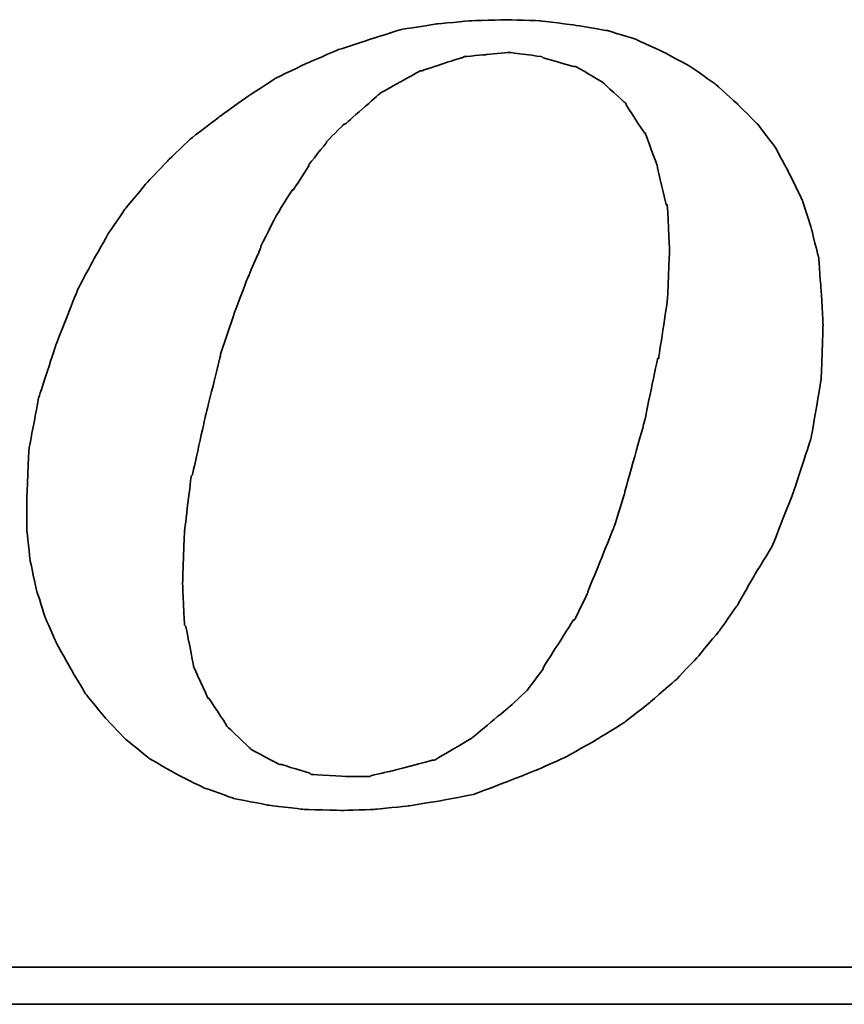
# Model space of a CAD drawing. Header units: millimetres. Extents: x 392 to 686, y 99 to 222.
# Tile 45 of 51: x 625.61 to 630.34, y 130.03 to 135.69. Entities that reach past the tile are written whole.
import ezdxf

# ---------------------------------------------------------------- set-up
doc = ezdxf.new("R2010")
doc.units = ezdxf.units.MM
doc.layers.add('DIM', color=4, linetype='Continuous')
doc.layers.add('layer 1', color=7, linetype='Continuous')

# ---------------------------------------------------------------- blocks, each defined once
blk = doc.blocks.new('TBI MOTION logo(完整正式版)')
at = {"layer": 'layer 1', "color": 22, "lineweight": 35}
for points, knots in [([(35.79625, -6.98375), (35.79625, -6.98375), (36.23125, -7.43875), (36.23125, -7.43875), (36.23125, -7.43875), (36.23125, -7.43875), (36.75625, -7.87125), (36.75625, -7.87125), (36.75625, -7.87125), (36.75625, -7.87125), (37.33125, -8.20375), (37.33125, -8.20375), (37.33125, -8.20375), (37.33125, -8.20375), (37.95625, -8.51875), (37.95625, -8.51875), (37.95625, -8.51875), (37.95625, -8.51875), (38.62625, -8.75875), (38.62625, -8.75875), (38.62625, -8.75875), (38.62625, -8.75875), (39.37125, -8.90375), (39.37125, -8.90375), (39.37125, -8.90375), (39.37125, -8.90375), (40.14125, -8.99875), (40.14125, -8.99875), (40.14125, -8.99875), (40.14125, -8.99875), (41.02625, -9.02375), (41.02625, -9.02375), (41.02625, -9.02375), (41.02625, -9.02375), (41.74625, -8.99875), (41.74625, -8.99875), (41.74625, -8.99875), (41.74625, -8.99875), (42.46625, -8.92375), (42.46625, -8.92375), (42.46625, -8.92375), (42.46625, -8.92375), (43.21125, -8.80625), (43.21125, -8.80625), (43.21125, -8.80625), (43.21125, -8.80625), (43.93125, -8.66375), (43.93125, -8.66375), (43.93125, -8.66375), (43.93125, -8.66375), (44.62625, -8.39875), (44.62625, -8.39875), (44.62625, -8.39875), (44.62625, -8.39875), (45.29625, -8.13375), (45.29625, -8.13375), (45.29625, -8.13375), (45.29625, -8.13375), (45.94625, -7.84375), (45.94625, -7.84375), (45.94625, -7.84375), (45.94625, -7.84375), (46.61625, -7.46375), (46.61625, -7.46375), (46.61625, -7.46375), (46.61625, -7.46375), (47.24125, -7.07875), (47.24125, -7.07875), (47.24125, -7.07875), (47.24125, -7.07875), (47.81625, -6.62375), (47.81625, -6.62375), (47.81625, -6.62375), (47.81625, -6.62375), (48.36875, -6.14375), (48.36875, -6.14375), (48.36875, -6.14375), (48.36875, -6.14375), (48.84625, -5.64125), (48.84625, -5.64125), (48.84625, -5.64125), (48.84625, -5.64125), (49.32625, -5.06375), (49.32625, -5.06375), (49.32625, -5.06375), (49.32625, -5.06375), (49.71125, -4.51374), (49.71125, -4.51374), (49.71125, -4.51374), (49.71125, -4.51374), (50.09625, -3.83874), (50.09625, -3.83874), (50.09625, -3.83874), (50.09625, -3.83874), (50.48125, -3.21374), (50.48125, -3.21374), (50.48125, -3.21374), (50.48125, -3.21374), (50.96125, -1.99125), (50.96125, -1.99125), (50.96125, -1.99125), (50.96125, -1.99125), (51.34375, -0.81875), (51.34375, -0.81875), (51.34375, -0.81875), (51.34375, -0.81875), (51.56125, 0.45624), (51.56125, 0.45624), (51.56125, 0.45624), (51.56125, 0.45624), (51.60625, 1.67624), (51.60625, 1.67624), (51.60625, 1.67624), (51.60625, 1.67624), (51.56125, 2.44625), (51.56125, 2.44625), (51.56125, 2.44625), (51.56125, 2.44625), (51.51125, 3.14125), (51.51125, 3.14125), (51.51125, 3.14125), (51.51125, 3.14125), (51.34375, 3.81125), (51.34375, 3.81125), (51.34375, 3.81125), (51.34375, 3.81125), (51.15125, 4.41125), (51.15125, 4.41125), (51.15125, 4.41125), (51.15125, 4.41125), (50.86125, 5.01125), (50.86125, 5.01125), (50.86125, 5.01125), (50.86125, 5.01125), (50.55125, 5.58875), (50.55125, 5.58875), (50.55125, 5.58875), (50.55125, 5.58875), (50.16625, 6.09125), (50.16625, 6.09125), (50.16625, 6.09125), (50.16625, 6.09125), (49.71125, 6.54875), (49.71125, 6.54875), (49.71125, 6.54875), (49.71125, 6.54875), (49.23125, 6.98125), (49.23125, 6.98125), (49.23125, 6.98125), (49.23125, 6.98125), (48.67875, 7.36625), (48.67875, 7.36625), (48.67875, 7.36625), (48.67875, 7.36625), (48.10375, 7.67625), (48.10375, 7.67625), (48.10375, 7.67625), (48.10375, 7.67625), (47.48125, 7.96375), (47.48125, 7.96375), (47.48125, 7.96375), (47.48125, 7.96375), (46.85625, 8.15625), (46.85625, 8.15625), (46.85625, 8.15625), (46.85625, 8.15625), (46.13625, 8.27624), (46.13625, 8.27624), (46.13625, 8.27624), (46.13625, 8.27624), (45.39125, 8.37125), (45.39125, 8.37125), (45.39125, 8.37125), (45.39125, 8.37125), (44.62625, 8.39624), (44.62625, 8.39624), (44.62625, 8.39624), (44.62625, 8.39624), (43.83625, 8.37125), (43.83625, 8.37125), (43.83625, 8.37125), (43.83625, 8.37125), (43.09125, 8.30125), (43.09125, 8.30125), (43.09125, 8.30125), (43.09125, 8.30125), (42.32125, 8.18125), (42.32125, 8.18125), (42.32125, 8.18125), (42.32125, 8.18125), (41.62875, 7.96375), (41.62875, 7.96375), (41.62875, 7.96375), (41.62875, 7.96375), (40.90625, 7.72625), (40.90625, 7.72625), (40.90625, 7.72625), (40.90625, 7.72625), (40.23624, 7.43625), (40.23624, 7.43625), (40.23624, 7.43625), (40.23624, 7.43625), (39.54124, 7.10125), (39.54124, 7.10125), (39.54124, 7.10125), (39.54124, 7.10125), (38.91625, 6.69125), (38.91625, 6.69125), (38.91625, 6.69125), (38.91625, 6.69125), (38.31625, 6.26125), (38.31625, 6.26125), (38.31625, 6.26125), (38.31625, 6.26125), (37.69125, 5.78125), (37.69125, 5.78125), (37.69125, 5.78125), (37.69125, 5.78125), (37.18625, 5.30125), (37.18625, 5.30125), (37.18625, 5.30125), (37.18625, 5.30125), (36.70625, 4.79624), (36.70625, 4.79624), (36.70625, 4.79624), (36.70625, 4.79624), (36.23125, 4.22125), (36.23125, 4.22125), (36.23125, 4.22125), (36.23125, 4.22125), (35.87124, 3.69375), (35.87124, 3.69375), (35.87124, 3.69375), (35.87124, 3.69375), (35.53125, 3.09125), (35.53125, 3.09125), (35.53125, 3.09125), (35.53125, 3.09125), (35.19875, 2.47125), (35.19875, 2.47125), (35.19875, 2.47125), (35.19875, 2.47125), (34.71625, 1.24625), (34.71625, 1.24625), (34.71625, 1.24625), (34.71625, 1.24625), (34.33125, 0.06874), (34.33125, 0.06874), (34.33125, 0.06874), (34.33125, 0.06874), (34.11625, -1.07875), (34.11625, -1.07875), (34.11625, -1.07875), (34.11625, -1.07875), (34.07125, -2.15875), (34.07125, -2.15875), (34.07125, -2.15875), (34.07125, -2.15875), (34.07125, -2.85375), (34.07125, -2.85375), (34.07125, -2.85375), (34.07125, -2.85375), (34.14125, -3.50375), (34.14125, -3.50375), (34.14125, -3.50375), (34.14125, -3.50375), (34.28625, -4.17375), (34.28625, -4.17375), (34.28625, -4.17375), (34.28625, -4.17375), (34.47625, -4.77624), (34.47625, -4.77624), (34.47625, -4.77624), (34.47625, -4.77624), (34.71625, -5.32625), (34.71625, -5.32625), (34.71625, -5.32625), (34.71625, -5.32625), (35.05375, -5.92875), (35.05375, -5.92875), (35.05375, -5.92875), (35.05375, -5.92875), (35.36375, -6.45375), (35.36375, -6.45375), (35.36375, -6.45375), (35.36375, -6.45375), (35.79625, -6.98375), (35.79625, -6.98375)], [0, 0, 0, 0, 0.01388889, 0.01388889, 0.01388889, 0.0138889, 0.02777778, 0.02777778, 0.02777778, 0.02777779, 0.04166667, 0.04166667, 0.04166667, 0.04166668, 0.05555556, 0.05555556, 0.05555556, 0.05555557, 0.06944444, 0.06944444, 0.06944444, 0.06944445, 0.08333333, 0.08333333, 0.08333333, 0.08333334, 0.09722222, 0.09722222, 0.09722222, 0.09722223, 0.11111111, 0.11111111, 0.11111111, 0.11111112, 0.125, 0.125, 0.125, 0.12500001, 0.13888889, 0.13888889, 0.13888889, 0.1388889, 0.15277778, 0.15277778, 0.15277778, 0.15277779, 0.16666667, 0.16666667, 0.16666667, 0.16666668, 0.18055556, 0.18055556, 0.18055556, 0.18055557, 0.19444444, 0.19444444, 0.19444444, 0.19444445, 0.20833333, 0.20833333, 0.20833333, 0.20833334, 0.22222222, 0.22222222, 0.22222222, 0.22222223, 0.23611111, 0.23611111, 0.23611111, 0.23611112, 0.25, 0.25, 0.25, 0.25000001, 0.26388889, 0.26388889, 0.26388889, 0.2638889, 0.27777778, 0.27777778, 0.27777778, 0.27777779, 0.29166667, 0.29166667, 0.29166667, 0.29166668, 0.30555556, 0.30555556, 0.30555556, 0.30555557, 0.31944444, 0.31944444, 0.31944444, 0.31944445, 0.33333333, 0.33333333, 0.33333333, 0.33333334, 0.34722222, 0.34722222, 0.34722222, 0.34722223, 0.36111111, 0.36111111, 0.36111111, 0.36111112, 0.375, 0.375, 0.375, 0.37500001, 0.38888889, 0.38888889, 0.38888889, 0.3888889, 0.40277778, 0.40277778, 0.40277778, 0.40277779, 0.41666667, 0.41666667, 0.41666667, 0.41666668, 0.43055556, 0.43055556, 0.43055556, 0.43055557, 0.44444444, 0.44444444, 0.44444444, 0.44444445, 0.45833333, 0.45833333, 0.45833333, 0.45833334, 0.47222222, 0.47222222, 0.47222222, 0.47222223, 0.48611111, 0.48611111, 0.48611111, 0.48611112, 0.5, 0.5, 0.5, 0.50000001, 0.51388889, 0.51388889, 0.51388889, 0.5138889, 0.52777778, 0.52777778, 0.52777778, 0.52777779, 0.54166667, 0.54166667, 0.54166667, 0.54166668, 0.55555556, 0.55555556, 0.55555556, 0.55555557, 0.56944444, 0.56944444, 0.56944444, 0.56944445, 0.58333333, 0.58333333, 0.58333333, 0.58333334, 0.59722222, 0.59722222, 0.59722222, 0.59722223, 0.61111111, 0.61111111, 0.61111111, 0.61111112, 0.625, 0.625, 0.625, 0.62500001, 0.63888889, 0.63888889, 0.63888889, 0.6388889, 0.65277778, 0.65277778, 0.65277778, 0.65277779, 0.66666667, 0.66666667, 0.66666667, 0.66666668, 0.68055556, 0.68055556, 0.68055556, 0.68055557, 0.69444444, 0.69444444, 0.69444444, 0.69444445, 0.70833333, 0.70833333, 0.70833333, 0.70833334, 0.72222222, 0.72222222, 0.72222222, 0.72222223, 0.73611111, 0.73611111, 0.73611111, 0.73611112, 0.75, 0.75, 0.75, 0.75000001, 0.76388889, 0.76388889, 0.76388889, 0.7638889, 0.77777778, 0.77777778, 0.77777778, 0.77777779, 0.79166667, 0.79166667, 0.79166667, 0.79166668, 0.80555556, 0.80555556, 0.80555556, 0.80555557, 0.81944444, 0.81944444, 0.81944444, 0.81944445, 0.83333333, 0.83333333, 0.83333333, 0.83333334, 0.84722222, 0.84722222, 0.84722222, 0.84722223, 0.86111111, 0.86111111, 0.86111111, 0.86111112, 0.875, 0.875, 0.875, 0.87500001, 0.88888889, 0.88888889, 0.88888889, 0.8888889, 0.90277778, 0.90277778, 0.90277778, 0.90277779, 0.91666667, 0.91666667, 0.91666667, 0.91666668, 0.93055556, 0.93055556, 0.93055556, 0.93055557, 0.94444444, 0.94444444, 0.94444444, 0.94444445, 0.95833333, 0.95833333, 0.95833333, 0.95833334, 0.97222222, 0.97222222, 0.97222222, 0.97222223, 0.98611111, 0.98611111, 0.98611111, 0.98611112, 1, 1, 1, 1]), ([(38.33875, 1.03124), (38.33875, 1.03124), (38.62625, 1.89625), (38.62625, 1.89625), (38.62625, 1.89625), (38.62625, 1.89625), (38.91625, 2.66375), (38.91625, 2.66375), (38.91625, 2.66375), (38.91625, 2.66375), (39.22625, 3.38125), (39.22625, 3.38125), (39.22625, 3.38125), (39.22625, 3.38125), (39.22625, 3.40624), (39.22625, 3.40624), (39.22625, 3.40624), (39.22625, 3.40624), (39.56124, 4.07624), (39.56124, 4.07624), (39.56124, 4.07624), (39.56124, 4.07624), (39.92125, 4.65125), (39.92125, 4.65125), (39.92125, 4.65125), (39.92125, 4.65125), (39.94625, 4.65125), (39.94625, 4.65125), (39.94625, 4.65125), (39.94625, 4.65125), (40.28125, 5.17875), (40.28125, 5.17875), (40.28125, 5.17875), (40.28125, 5.17875), (40.28125, 5.20375), (40.28125, 5.20375), (40.28125, 5.20375), (40.28125, 5.20375), (40.66875, 5.68625), (40.66875, 5.68625), (40.66875, 5.68625), (40.66875, 5.68625), (40.66875, 5.70625), (40.66875, 5.70625), (40.66875, 5.70625), (40.66875, 5.70625), (41.05124, 6.09125), (41.05124, 6.09125), (41.05124, 6.09125), (41.05124, 6.09125), (41.07625, 6.09125), (41.07625, 6.09125), (41.07625, 6.09125), (41.07625, 6.09125), (41.84125, 6.76625), (41.84125, 6.76625), (41.84125, 6.76625), (41.84125, 6.76625), (41.86625, 6.78625), (41.86625, 6.78625), (41.86625, 6.78625), (41.86625, 6.78625), (42.73125, 7.26624), (42.73125, 7.26624), (42.73125, 7.26624), (42.73125, 7.26624), (42.75625, 7.26624), (42.75625, 7.26624), (42.75625, 7.26624), (42.75625, 7.26624), (43.18625, 7.41125), (43.18625, 7.41125), (43.18625, 7.41125), (43.18625, 7.41125), (43.64125, 7.55625), (43.64125, 7.55625), (43.64125, 7.55625), (43.64125, 7.55625), (43.66625, 7.55625), (43.66625, 7.55625), (43.66625, 7.55625), (43.66625, 7.55625), (43.69125, 7.58124), (43.69125, 7.58124), (43.69125, 7.58124), (43.69125, 7.58124), (44.19125, 7.62625), (44.19125, 7.62625), (44.19125, 7.62625), (44.19125, 7.62625), (44.67125, 7.67625), (44.67125, 7.67625), (44.67125, 7.67625), (44.67125, 7.67625), (44.69625, 7.67625), (44.69625, 7.67625), (44.69625, 7.67625), (44.69625, 7.67625), (45.41875, 7.58124), (45.41875, 7.58124), (45.41875, 7.58124), (45.41875, 7.58124), (45.44125, 7.55625), (45.44125, 7.55625), (45.44125, 7.55625), (45.44125, 7.55625), (46.11125, 7.36625), (46.11125, 7.36625), (46.11125, 7.36625), (46.11125, 7.36625), (46.13625, 7.36625), (46.13625, 7.36625), (46.13625, 7.36625), (46.13625, 7.36625), (46.15875, 7.36625), (46.15875, 7.36625), (46.15875, 7.36625), (46.15875, 7.36625), (46.73625, 7.02624), (46.73625, 7.02624), (46.73625, 7.02624), (46.73625, 7.02624), (46.76125, 7.00624), (46.76125, 7.00624), (46.76125, 7.00624), (46.76125, 7.00624), (47.24125, 6.57124), (47.24125, 6.57124), (47.24125, 6.57124), (47.24125, 6.57124), (47.26625, 6.54875), (47.26625, 6.54875), (47.26625, 6.54875), (47.26625, 6.54875), (47.26625, 6.52375), (47.26625, 6.52375), (47.26625, 6.52375), (47.26625, 6.52375), (47.67375, 5.89875), (47.67375, 5.89875), (47.67375, 5.89875), (47.67375, 5.89875), (47.69625, 5.89875), (47.69625, 5.89875), (47.69625, 5.89875), (47.69625, 5.89875), (47.69625, 5.87625), (47.69625, 5.87625), (47.69625, 5.87625), (47.69625, 5.87625), (47.96125, 5.15625), (47.96125, 5.15625), (47.96125, 5.15625), (47.96125, 5.15625), (47.96125, 5.13125), (47.96125, 5.13125), (47.96125, 5.13125), (47.96125, 5.13125), (48.15125, 4.31875), (48.15125, 4.31875), (48.15125, 4.31875), (48.15125, 4.31875), (48.17625, 4.31875), (48.17625, 4.31875), (48.17625, 4.31875), (48.17625, 4.31875), (48.17625, 4.29125), (48.17625, 4.29125), (48.17625, 4.29125), (48.17625, 4.29125), (48.22625, 3.33125), (48.22625, 3.33125), (48.22625, 3.33125), (48.22625, 3.33125), (48.22625, 3.30875), (48.22625, 3.30875), (48.22625, 3.30875), (48.22625, 3.30875), (48.17625, 2.20624), (48.17625, 2.20624), (48.17625, 2.20624), (48.17625, 2.20624), (48.17625, 2.18124), (48.17625, 2.18124), (48.17625, 2.18124), (48.17625, 2.18124), (47.98375, 0.93624), (47.98375, 0.93624), (47.98375, 0.93624), (47.98375, 0.93624), (47.96125, 0.93624), (47.96125, 0.93624), (47.96125, 0.93624), (47.96125, 0.93624), (47.67375, -0.45874), (47.67375, -0.45874), (47.67375, -0.45874), (47.67375, -0.45874), (47.24125, -1.99125), (47.24125, -1.99125), (47.24125, -1.99125), (47.24125, -1.99125), (47.24125, -2.01874), (47.24125, -2.01874), (47.24125, -2.01874), (47.24125, -2.01874), (47.00125, -2.78375), (47.00125, -2.78375), (47.00125, -2.78375), (47.00125, -2.78375), (46.71125, -3.50375), (46.71125, -3.50375), (46.71125, -3.50375), (46.71125, -3.50375), (46.42625, -4.19875), (46.42625, -4.19875), (46.42625, -4.19875), (46.42625, -4.19875), (46.42625, -4.22375), (46.42625, -4.22375), (46.42625, -4.22375), (46.42625, -4.22375), (46.13625, -4.82374), (46.13625, -4.82374), (46.13625, -4.82374), (46.13625, -4.82374), (46.11125, -4.82374), (46.11125, -4.82374), (46.11125, -4.82374), (46.11125, -4.82374), (45.77625, -5.35125), (45.77625, -5.35125), (45.77625, -5.35125), (45.77625, -5.35125), (45.44125, -5.87875), (45.44125, -5.87875), (45.44125, -5.87875), (45.44125, -5.87875), (45.44125, -5.90375), (45.44125, -5.90375), (45.44125, -5.90375), (45.44125, -5.90375), (45.10625, -6.35875), (45.10625, -6.35875), (45.10625, -6.35875), (45.10625, -6.35875), (45.08125, -6.38375), (45.08125, -6.38375), (45.08125, -6.38375), (45.08125, -6.38375), (44.69625, -6.74375), (44.69625, -6.74375), (44.69625, -6.74375), (44.69625, -6.74375), (43.88375, -7.41625), (43.88375, -7.41625), (43.88375, -7.41625), (43.88375, -7.41625), (43.85625, -7.43875), (43.85625, -7.43875), (43.85625, -7.43875), (43.85625, -7.43875), (43.04125, -7.91875), (43.04125, -7.91875), (43.04125, -7.91875), (43.04125, -7.91875), (43.01625, -7.91875), (43.01625, -7.91875), (43.01625, -7.91875), (43.01625, -7.91875), (42.99625, -7.91875), (42.99625, -7.91875), (42.99625, -7.91875), (42.99625, -7.91875), (42.08125, -8.15875), (42.08125, -8.15875), (42.08125, -8.15875), (42.08125, -8.15875), (41.65125, -8.25625), (41.65125, -8.25625), (41.65125, -8.25625), (41.65125, -8.25625), (41.62875, -8.27875), (41.62875, -8.27875), (41.62875, -8.27875), (41.62875, -8.27875), (41.60125, -8.27875), (41.60125, -8.27875), (41.60125, -8.27875), (41.60125, -8.27875), (41.12125, -8.27875), (41.12125, -8.27875), (41.12125, -8.27875), (41.12125, -8.27875), (40.35624, -8.23125), (40.35624, -8.23125), (40.35624, -8.23125), (40.35624, -8.23125), (40.33125, -8.23125), (40.33125, -8.23125), (40.33125, -8.23125), (40.33125, -8.23125), (40.30625, -8.20375), (40.30625, -8.20375), (40.30625, -8.20375), (40.30625, -8.20375), (39.68375, -8.01375), (39.68375, -8.01375), (39.68375, -8.01375), (39.68375, -8.01375), (39.66124, -8.01375), (39.66124, -8.01375), (39.66124, -8.01375), (39.66124, -8.01375), (39.63625, -8.01375), (39.63625, -8.01375), (39.63625, -8.01375), (39.63625, -8.01375), (39.01125, -7.67875), (39.01125, -7.67875), (39.01125, -7.67875), (39.01125, -7.67875), (38.98875, -7.65375), (38.98875, -7.65375), (38.98875, -7.65375), (38.98875, -7.65375), (38.48625, -7.17375), (38.48625, -7.17375), (38.48625, -7.17375), (38.48625, -7.17375), (38.45875, -7.14875), (38.45875, -7.14875), (38.45875, -7.14875), (38.45875, -7.14875), (38.45875, -7.12875), (38.45875, -7.12875), (38.45875, -7.12875), (38.45875, -7.12875), (38.07625, -6.54875), (38.07625, -6.54875), (38.07625, -6.54875), (38.07625, -6.54875), (38.05125, -6.54875), (38.05125, -6.54875), (38.05125, -6.54875), (38.05125, -6.54875), (38.05125, -6.52875), (38.05125, -6.52875), (38.05125, -6.52875), (38.05125, -6.52875), (37.74125, -5.85375), (37.74125, -5.85375), (37.74125, -5.85375), (37.74125, -5.85375), (37.74125, -5.82875), (37.74125, -5.82875), (37.74125, -5.82875), (37.74125, -5.82875), (37.57375, -4.96875), (37.57375, -4.96875), (37.57375, -4.96875), (37.57375, -4.96875), (37.54625, -4.94375), (37.54625, -4.94375), (37.54625, -4.94375), (37.54625, -4.94375), (37.50125, -4.03375), (37.50125, -4.03375), (37.50125, -4.03375), (37.50125, -4.03375), (37.50125, -4.00875), (37.50125, -4.00875), (37.50125, -4.00875), (37.50125, -4.00875), (37.54625, -2.85375), (37.54625, -2.85375), (37.54625, -2.85375), (37.54625, -2.85375), (37.69125, -1.65875), (37.69125, -1.65875), (37.69125, -1.65875), (37.69125, -1.65875), (37.71624, -1.63375), (37.71624, -1.63375), (37.71624, -1.63375), (37.71624, -1.63375), (38.00375, -0.33875), (38.00375, -0.33875), (38.00375, -0.33875), (38.00375, -0.33875), (38.33875, 1.00624), (38.33875, 1.00624), (38.33875, 1.00624), (38.33875, 1.00624), (38.33875, 1.03124), (38.33875, 1.03124)], [0, 0, 0, 0, 0.01010101, 0.01010101, 0.01010101, 0.01010102, 0.02020202, 0.02020202, 0.02020202, 0.02020203, 0.03030303, 0.03030303, 0.03030303, 0.03030304, 0.04040404, 0.04040404, 0.04040404, 0.04040405, 0.05050505, 0.05050505, 0.05050505, 0.05050506, 0.06060606, 0.06060606, 0.06060606, 0.06060607, 0.07070707, 0.07070707, 0.07070707, 0.07070708, 0.08080808, 0.08080808, 0.08080808, 0.08080809, 0.09090909, 0.09090909, 0.09090909, 0.0909091, 0.1010101, 0.1010101, 0.1010101, 0.10101011, 0.11111111, 0.11111111, 0.11111111, 0.11111112, 0.12121212, 0.12121212, 0.12121212, 0.12121213, 0.13131313, 0.13131313, 0.13131313, 0.13131314, 0.14141414, 0.14141414, 0.14141414, 0.14141415, 0.15151515, 0.15151515, 0.15151515, 0.15151516, 0.16161616, 0.16161616, 0.16161616, 0.16161617, 0.17171717, 0.17171717, 0.17171717, 0.17171718, 0.18181818, 0.18181818, 0.18181818, 0.18181819, 0.19191919, 0.19191919, 0.19191919, 0.1919192, 0.2020202, 0.2020202, 0.2020202, 0.20202021, 0.21212121, 0.21212121, 0.21212121, 0.21212122, 0.22222222, 0.22222222, 0.22222222, 0.22222223, 0.23232323, 0.23232323, 0.23232323, 0.23232324, 0.24242424, 0.24242424, 0.24242424, 0.24242425, 0.25252525, 0.25252525, 0.25252525, 0.25252526, 0.26262626, 0.26262626, 0.26262626, 0.26262627, 0.27272727, 0.27272727, 0.27272727, 0.27272728, 0.28282828, 0.28282828, 0.28282828, 0.28282829, 0.29292929, 0.29292929, 0.29292929, 0.2929293, 0.3030303, 0.3030303, 0.3030303, 0.30303031, 0.31313131, 0.31313131, 0.31313131, 0.31313132, 0.32323232, 0.32323232, 0.32323232, 0.32323233, 0.33333333, 0.33333333, 0.33333333, 0.33333334, 0.34343434, 0.34343434, 0.34343434, 0.34343435, 0.35353535, 0.35353535, 0.35353535, 0.35353536, 0.36363636, 0.36363636, 0.36363636, 0.36363637, 0.37373737, 0.37373737, 0.37373737, 0.37373738, 0.38383838, 0.38383838, 0.38383838, 0.38383839, 0.39393939, 0.39393939, 0.39393939, 0.3939394, 0.4040404, 0.4040404, 0.4040404, 0.40404041, 0.41414141, 0.41414141, 0.41414141, 0.41414142, 0.42424242, 0.42424242, 0.42424242, 0.42424243, 0.43434343, 0.43434343, 0.43434343, 0.43434344, 0.44444444, 0.44444444, 0.44444444, 0.44444445, 0.45454545, 0.45454545, 0.45454545, 0.45454546, 0.46464646, 0.46464646, 0.46464646, 0.46464647, 0.47474747, 0.47474747, 0.47474747, 0.47474748, 0.48484848, 0.48484848, 0.48484848, 0.48484849, 0.49494949, 0.49494949, 0.49494949, 0.4949495, 0.50505051, 0.50505051, 0.50505051, 0.50505052, 0.51515152, 0.51515152, 0.51515152, 0.51515153, 0.52525253, 0.52525253, 0.52525253, 0.52525254, 0.53535354, 0.53535354, 0.53535354, 0.53535355, 0.54545455, 0.54545455, 0.54545455, 0.54545456, 0.55555556, 0.55555556, 0.55555556, 0.55555557, 0.56565657, 0.56565657, 0.56565657, 0.56565658, 0.57575758, 0.57575758, 0.57575758, 0.57575759, 0.58585859, 0.58585859, 0.58585859, 0.5858586, 0.5959596, 0.5959596, 0.5959596, 0.59595961, 0.60606061, 0.60606061, 0.60606061, 0.60606062, 0.61616162, 0.61616162, 0.61616162, 0.61616163, 0.62626263, 0.62626263, 0.62626263, 0.62626264, 0.63636364, 0.63636364, 0.63636364, 0.63636365, 0.64646465, 0.64646465, 0.64646465, 0.64646466, 0.65656566, 0.65656566, 0.65656566, 0.65656567, 0.66666667, 0.66666667, 0.66666667, 0.66666668, 0.67676768, 0.67676768, 0.67676768, 0.67676769, 0.68686869, 0.68686869, 0.68686869, 0.6868687, 0.6969697, 0.6969697, 0.6969697, 0.69696971, 0.70707071, 0.70707071, 0.70707071, 0.70707072, 0.71717172, 0.71717172, 0.71717172, 0.71717173, 0.72727273, 0.72727273, 0.72727273, 0.72727274, 0.73737374, 0.73737374, 0.73737374, 0.73737375, 0.74747475, 0.74747475, 0.74747475, 0.74747476, 0.75757576, 0.75757576, 0.75757576, 0.75757577, 0.76767677, 0.76767677, 0.76767677, 0.76767678, 0.77777778, 0.77777778, 0.77777778, 0.77777779, 0.78787879, 0.78787879, 0.78787879, 0.7878788, 0.7979798, 0.7979798, 0.7979798, 0.79797981, 0.80808081, 0.80808081, 0.80808081, 0.80808082, 0.81818182, 0.81818182, 0.81818182, 0.81818183, 0.82828283, 0.82828283, 0.82828283, 0.82828284, 0.83838384, 0.83838384, 0.83838384, 0.83838385, 0.84848485, 0.84848485, 0.84848485, 0.84848486, 0.85858586, 0.85858586, 0.85858586, 0.85858587, 0.86868687, 0.86868687, 0.86868687, 0.86868688, 0.87878788, 0.87878788, 0.87878788, 0.87878789, 0.88888889, 0.88888889, 0.88888889, 0.8888889, 0.8989899, 0.8989899, 0.8989899, 0.89898991, 0.90909091, 0.90909091, 0.90909091, 0.90909092, 0.91919192, 0.91919192, 0.91919192, 0.91919193, 0.92929293, 0.92929293, 0.92929293, 0.92929294, 0.93939394, 0.93939394, 0.93939394, 0.93939395, 0.94949495, 0.94949495, 0.94949495, 0.94949496, 0.95959596, 0.95959596, 0.95959596, 0.95959597, 0.96969697, 0.96969697, 0.96969697, 0.96969698, 0.97979798, 0.97979798, 0.97979798, 0.97979799, 0.98989899, 0.98989899, 0.98989899, 0.989899, 1, 1, 1, 1]), ([(75.90875, -9.47875), (75.90875, -9.47875), (75.90875, -12.28625), (75.90875, -12.28625), (75.90875, -12.28625), (75.90875, -12.28625), (75.90875, -12.47875), (75.90875, -12.47875), (75.90875, -12.47875), (75.90875, -12.47875), (75.71625, -12.47875), (75.71625, -12.47875), (75.71625, -12.47875), (75.71625, -12.47875), (-88.32875, -12.47875), (-88.32875, -12.47875), (-88.32875, -12.47875), (-88.32875, -12.47875), (-88.32875, -13.29375), (-88.32875, -13.29375), (-88.32875, -13.29375), (-88.32875, -13.29375), (82.89125, -13.29375), (82.89125, -13.29375), (82.89125, -13.29375), (82.89125, -13.29375), (75.90875, -9.47875), (75.90875, -9.47875)], [0, 0, 0, 0, 0.14285714, 0.14285714, 0.14285714, 0.14285715, 0.28571429, 0.28571429, 0.28571429, 0.2857143, 0.42857143, 0.42857143, 0.42857143, 0.42857144, 0.57142857, 0.57142857, 0.57142857, 0.57142858, 0.71428571, 0.71428571, 0.71428571, 0.71428572, 0.85714286, 0.85714286, 0.85714286, 0.85714287, 1, 1, 1, 1])]:
    blk.add_open_spline(points, degree=3, knots=knots, dxfattribs=at)

msp = doc.modelspace()

# ---------------------------------------------------------------- block references
at = {"layer": 'DIM', "color": 7, "xscale": 0.2606204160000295, "yscale": 0.2606204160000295, "zscale": 0.2606204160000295}
msp.add_blockref('TBI MOTION logo(完整正式版)', (616.7678, 133.4979), dxfattribs=at)

doc.saveas('drawing.dxf')
